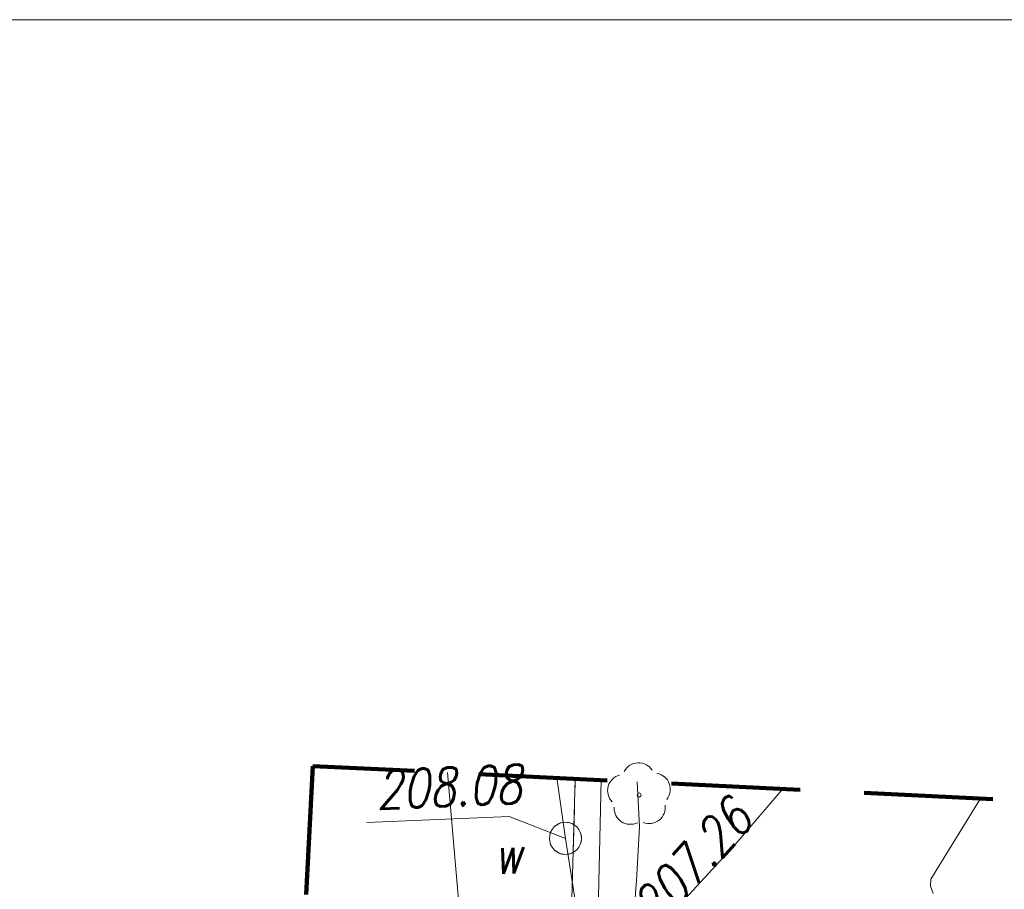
# Model space of a CAD drawing. Extents: x 6591072 to 6591270, y 5674713 to 5675005.
# Tile 26 of 37: x 6591158 to 6591181, y 5674985 to 5675005. Entities that reach past the tile are written whole.
import ezdxf
from ezdxf.enums import TextEntityAlignment as Align

# ---------------------------------------------------------------- set-up
doc = ezdxf.new("R2010")
doc.units = 0
for name, pattern in [('1', [0]), ('2', [1.5, 1, -0.5]), ('BPB', [1.5, 1, -0.5]), ('KOU', [1.5, 1, -0.5]), ('UOW', [1.5, 1, -0.5]), ('UPE', [0]), ('UPG', [0]), ('UPK', [0]), ('UPW', [0]), ('WRC', [0]), ('ZWJ', [0])]:
    doc.linetypes.add(name, pattern=pattern)
doc.layers.get('0').update_dxf_attribs({"color": 250, "linetype": 'CONTINUOUS', "lineweight": 100})
doc.layers.add('arkusz wydruk', color=4, linetype='CONTINUOUS', lineweight=9, plot=False)
for name, color, linetype, lineweight in [('Dzialki', 7, '1', 18), ('Kontury', 90, '1', 18), ('SZWPW_L_0', 7, '1', 18), ('SZZPZ_T_0', 7, 'CONTINUOUS', 18), ('UEEOC_T_0', 1, 'CONTINUOUS', 18), ('UEEPON_L_0', 1, 'UPE', 18), ('UGGPOL_L_0', 2, 'UPG', 18), ('UKKPOL_L_0', 36, 'UPG', 18), ('UWWOA_T_10', 5, 'CONTINUOUS', 18), ('UWWOA_T_3', 5, 'CONTINUOUS', 18), ('UWWOC_T_1', 5, 'CONTINUOUS', 18), ('UWWPA_L_5', 5, 'UOW', 18), ('UWWPL_L_0', 5, 'UPW', 18), ('WWRPH_L_0', 23, '1', 13), ('ZAKRES', 250, '2', 100)]:
    doc.layers.add(name, color=color, linetype=linetype, lineweight=lineweight)
doc.styles.add('K1_ACAD', font='romans.shx', dxfattribs={"width": 0.8, "oblique": 12})

# ---------------------------------------------------------------- blocks, each defined once
blk = doc.blocks.new('other_UKW')
at = {"linetype": 'Continuous'}
blk.add_circle((0, 0), 0.375, dxfattribs=at)
blk = doc.blocks.new('other_DLI')
at = {"linetype": 'Continuous'}
blk.add_circle((0, 0), 0.045, dxfattribs=at)
for centre, start, end in [((0, 0.375), 30.1401, 149.8599), ((-0.357, 0.116), 102.1445, 221.86), ((0.357, 0.116), 318.14, 77.8555), ((-0.22, -0.303), 174.1482, 293.8542), ((0.22, -0.303), 246.1458, 5.8518)]:
    blk.add_arc(centre, 0.375, start, end, dxfattribs=at)

msp = doc.modelspace()

# ---------------------------------------------------------------- linework, layer by layer
at = {"layer": 'arkusz wydruk', "linetype": 'Continuous', "lineweight": 20}
msp.add_lwpolyline([(6591072.161, 5675004.873), (6591270.094, 5675004.873), (6591270.094, 5674712.796), (6591072.161, 5674712.796)], close=True, dxfattribs=at)
at = {"layer": 'Dzialki'}
msp.add_line((6591170.92, 5674973.45), (6591171.307, 5674987.159), dxfattribs=at)
at = {"layer": 'Kontury', "linetype": 'KOU'}
msp.add_line((6591170.92, 5674973.45), (6591171.307, 5674987.159), dxfattribs=at)
at = {"layer": 'SZWPW_L_0', "linetype": 'ZWJ'}
for p, q in [((6591180.758, 5674986.699), (6591179.6, 5674984.817)), ((6591179.6, 5674984.817), (6591179.592, 5674984.654)), ((6591179.592, 5674984.654), (6591179.653, 5674984.486))]:
    msp.add_line(p, q, dxfattribs=at)
at = {"layer": 'UEEPON_L_0', "linetype": 'UPE'}
for p, q in [((6591175.037, 5674985.625), (6591176.149, 5674986.924)), ((6591173.218, 5674983.657), (6591175.037, 5674985.625))]:
    msp.add_line(p, q, dxfattribs=at)
at = {"layer": 'UGGPOL_L_0', "linetype": 'UPG'}
msp.add_line((6591171.835, 5674983.94), (6591171.907, 5674987.13), dxfattribs=at)
at = {"layer": 'UKKPOL_L_0', "linetype": 'UPK'}
msp.add_line((6591169.222, 5674977.004), (6591168.325, 5674987.304), dxfattribs=at)
at = {"layer": 'UWWOC_T_1', "linetype": 'Continuous'}
for p in [(6591166.447, 5674986.142), (6591171.077, 5674985.77)]:
    msp.add_line(p, (6591169.766, 5674986.281), dxfattribs=at)
at = {"layer": 'UWWPA_L_5', "linetype": 'UOW'}
msp.add_circle((6591171.077, 5674985.77), 0.375, dxfattribs=at)
at = {"layer": 'UWWPL_L_0', "linetype": 'UPW'}
for p, q in [((6591171.077, 5674985.77), (6591170.873, 5674987.18)), ((6591172.482, 5674976.84), (6591171.077, 5674985.77))]:
    msp.add_line(p, q, dxfattribs=at)
at = {"layer": 'WWRPH_L_0', "linetype": 'WRC'}
for p, q in [((6591172.808, 5674986.035), (6591172.748, 5674987.089)), ((6591172.732, 5674984.786), (6591172.808, 5674986.035)), ((6591172.683, 5674984.062), (6591172.732, 5674984.786))]:
    msp.add_line(p, q, dxfattribs=at)
at = {"layer": 'ZAKRES', "linetype": 'BPB', "ltscale": 3}
msp.add_lwpolyline([(6591165.185, 5674987.457), (6591158.691, 5674859.807), (6591109.553, 5674863.045), (6591110.755, 5674725.53), (6591237.72, 5674719.424), (6591252.958, 5674983.187)], close=True, dxfattribs=at)

# ---------------------------------------------------------------- block references
at = {"layer": 'SZZPZ_T_0', "rotation": 2.39164902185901}
msp.add_blockref('other_DLI', (6591172.797, 5674986.783), dxfattribs=at)
at = {"layer": 'SZZPZ_T_0', "color": 253, "rotation": 2.39164902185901}
msp.add_blockref('other_DLI', (6591172.797, 5674986.783), dxfattribs=at)
at = {"layer": 'UWWOA_T_10', "rotation": 2.39167634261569}
msp.add_blockref('other_UKW', (6591171.077, 5674985.77), dxfattribs=at)
at = {"layer": 'UWWOA_T_10', "color": 253, "rotation": 2.39167634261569}
msp.add_blockref('other_UKW', (6591171.077, 5674985.77), dxfattribs=at)

# ---------------------------------------------------------------- texts
at = {"layer": 'UEEOC_T_0', "style": 'K1_ACAD', "oblique": 12, "width": 0.8}
msp.add_text('207.26', height=0.9, rotation=47.499, dxfattribs=at).set_placement((6591173.218, 5674983.657))
at = {"layer": 'UWWOA_T_3', "style": 'K1_ACAD', "oblique": 12, "width": 0.8}
msp.add_text('w', height=0.9, rotation=2.3917, dxfattribs=at).set_placement((6591169.415, 5674984.932))
at = {"layer": 'UWWOC_T_1', "style": 'K1_ACAD', "oblique": 12, "width": 0.8}
msp.add_text('208.08', height=0.9, rotation=2.3918, dxfattribs=at).set_placement((6591170.075, 5674986.594), align=Align.RIGHT)

doc.saveas('drawing.dxf')
